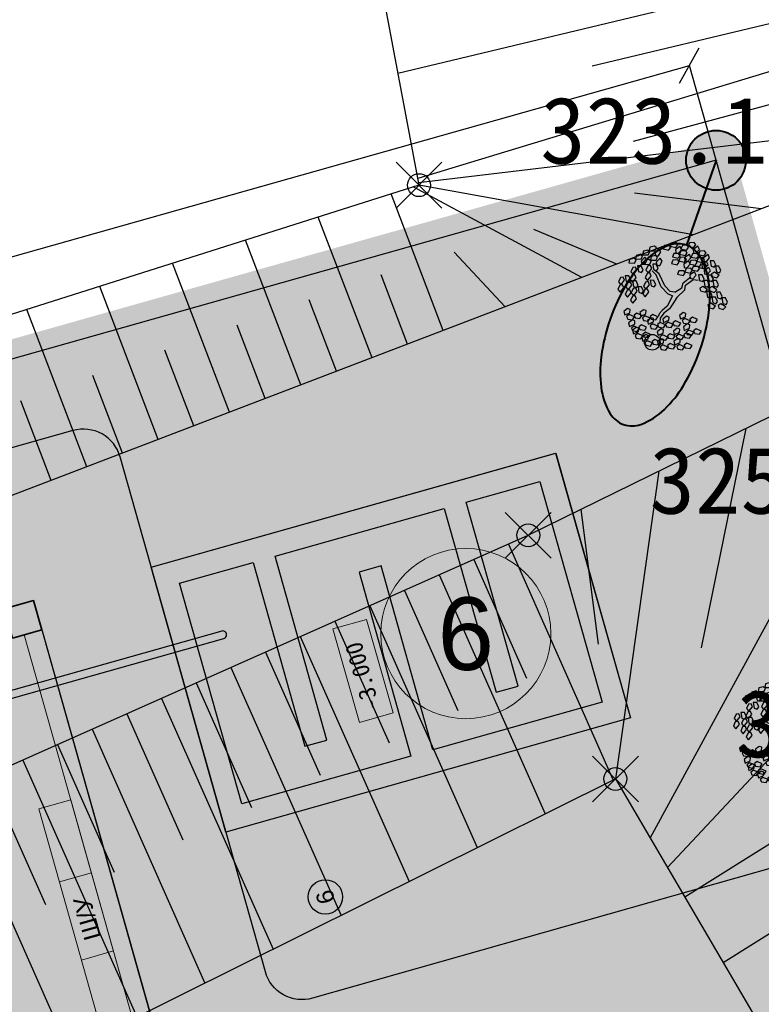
# Model space of a CAD drawing. Header units: metres. Extents: x 703615 to 712205, y 4306166 to 4311183.
# Tile 88 of 256: x 707509 to 707519, y 4306742 to 4306755. Entities that reach past the tile are written whole.
import ezdxf
from ezdxf.enums import TextEntityAlignment as Align

# ---------------------------------------------------------------- set-up
doc = ezdxf.new("R2010")
doc.units = ezdxf.units.M
doc.header["$LTSCALE"] = 0.5
doc.header["$PDMODE"] = 35
doc.header["$PDSIZE"] = 0.3
doc.linetypes.add('JIS_09_08', pattern=[10.75, 8, -0.55, 0.55, -0.55, 0.55, -0.55])
for name, color, linetype in [('(004) Точки рельефа', 7, 'Continuous'), ('(035) Откосы', 7, 'Continuous'), ('e_rev1', 4, 'Continuous'), ('Road lighting', 4, 'Continuous'), ('zelen', 69, 'Continuous'), ('Номер пп.', 250, 'Continuous')]:
    doc.layers.add(name, color=color, linetype=linetype)
for name, color, linetype, lineweight in [('1轮廓实线层', 7, 'Continuous', 18), ('EB0', 7, 'Continuous', 35), ('Граница УЧАСТКА', 7, 'Continuous', 140), ('ПЛАНИРОВКА', 7, 'Continuous', 5), ('尺寸线层', 3, 'Continuous', 18), ('金属管件', 2, 'Continuous', 18)]:
    doc.layers.add(name, color=color, linetype=linetype, lineweight=lineweight)
doc.layers.add('Штрих ГАЗОН', color=7, linetype='Continuous', true_color=0xc8e389)
doc.layers.add('штрих ПРОЕЗДЫ', color=7, linetype='Continuous', true_color=0x415676)
doc.styles.add('ARIAL', font='arial.ttf', dxfattribs={"height": 1.75})
doc.styles.add('D-431', font='txt')
doc.styles.get("Standard").update_dxf_attribs({"font": 'times.ttf'})
doc.styles.add('Юлия', font='arial.ttf')
doc.styles.add('宋体', font='arial.ttf')
doc.linetypes.add('FENCELINE1', pattern='A,6.35,-2.54,[133,ltypeshp.shx,S=2.54,R=0,X=-2.54,Y=0],-2.54,25.4', length=36.83)
doc.dimstyles.new('300', dxfattribs={"dimscale": 0.5, "dimtxt": 1.25, "dimasz": 0.75, "dimexe": 0, "dimexo": 0, "dimgap": 0.5, "dimtad": 1, "dimdec": 1, "dimzin": 0, "dimdsep": 46, "dimtxsty": 'Standard', "dimblk": 'OBLIQUE', "dimcen": 0, "dimclrd": 256, "dimclre": 256, "dimclrt": 256, "dimadec": 1, "dimazin": 0, "dimtfac": 1, "dimtdec": 1, "dimtofl": 0, "dimtmove": 0, "dimatfit": 3, "dimfxl": 3, "dimtfill": 2, "dimtfillclr": 7, "dimtolj": 1, "dimtzin": 0, "dimlwd": 25, "dimlwe": -1, "dimarcsym": 0})

# ---------------------------------------------------------------- blocks, each defined once
blk = doc.blocks.new('z_98')
at = {"color": 92, "linetype": 'Continuous'}
for p, q in [((-219.5, 428.9), (-186.7, 455.8)), ((-157.5, 441.6), (-186.9, 400.7)), ((-186.7, 455.8), (-157.5, 441.6)), ((-0.5, 417), (15.7, 456.2)), ((15.7, 456.2), (48.2, 457.4)), ((48.2, 457.4), (41.5, 407.4)), ((55.8, 418.1), (67.1, 445.4)), ((67.1, 445.4), (91.5, 442.3)), ((91.5, 442.3), (109.1, 403.7)), ((110.1, 404.5), (126.3, 443.6)), ((126.3, 443.6), (158.8, 444.9)), ((158.8, 444.9), (152.1, 394.9)), ((-286.6, 358.5), (-236.6, 364.9)), ((-277.1, 327.5), (-286.6, 358.5)), ((-283.2, 404.3), (-250.4, 431.2)), ((-279.9, 379.9), (-283.2, 404.3)), ((-250.6, 376), (-279.9, 379.9)), ((-221.2, 417), (-250.6, 376)), ((-250.4, 431.2), (-221.2, 417)), ((-236.6, 364.9), (-219.5, 340.9)), ((-222, 353.8), (-189.2, 380.7)), ((-218.7, 329.4), (-222, 353.8)), ((-216.1, 404.5), (-219.5, 428.9)), ((-186.9, 400.7), (-216.1, 404.5)), ((-160, 366.5), (-189.4, 325.5)), ((-189.2, 380.7), (-160, 366.5)), ((-158.3, 378.5), (-125.5, 405.4)), ((-154.9, 354), (-158.3, 378.5)), ((-125.7, 350.2), (-154.9, 354)), ((-96.3, 391.1), (-125.7, 350.2)), ((-125.5, 405.4), (-96.3, 391.1)), ((-94.8, 345.7), (-61.9, 372.6)), ((-32.7, 358.4), (-62.2, 317.4)), ((-61.9, 372.6), (-32.7, 358.4)), ((13.9, 397), (-0.5, 417)), ((41.5, 407.4), (13.9, 397)), ((87.8, 379.2), (55.8, 418.1)), ((63.3, 350.2), (74.5, 377.5)), ((74.5, 377.5), (99, 374.4)), ((109.1, 403.7), (87.8, 379.2)), ((99, 374.4), (116.5, 335.8)), ((124.5, 384.5), (110.1, 404.5)), ((152.1, 394.9), (124.5, 384.5)), ((166.4, 405.6), (177.7, 432.8)), ((198.5, 366.6), (166.4, 405.6)), ((173.9, 337.7), (185.1, 364.9)), ((177.7, 432.8), (202.2, 429.8)), ((183, 389.3), (199.3, 428.5)), ((197.5, 369.3), (183, 389.3)), ((185.1, 364.9), (209.6, 361.9)), ((225.1, 379.7), (197.5, 369.3)), ((219.7, 391.2), (198.5, 366.6)), ((199.3, 428.5), (231.7, 429.7)), ((202.2, 429.8), (219.7, 391.2)), ((209.6, 361.9), (227.1, 323.2)), ((231.7, 429.7), (225.1, 379.7)), ((239.4, 390.4), (250.6, 417.7)), ((271.4, 351.4), (239.4, 390.4)), ((250.6, 417.7), (275.1, 414.6)), ((268.4, 325.2), (284.7, 364.4)), ((292.6, 376), (271.4, 351.4)), ((275.1, 414.6), (292.6, 376)), ((284.7, 364.4), (317.1, 365.6)), ((317.1, 365.6), (310.4, 315.6)), ((324.7, 326.3), (336, 353.6)), ((336, 353.6), (360.5, 350.5)), ((-417.4, 281.5), (-388.4, 296.2)), ((-415.9, 239.1), (-417.4, 281.5)), ((-388.4, 296.2), (-373.6, 248)), ((-339.7, 273.2), (-306.9, 300.1)), ((-336.4, 248.7), (-339.7, 273.2)), ((-277.7, 285.8), (-307.1, 244.9)), ((-306.9, 300.1), (-277.7, 285.8)), ((-235.1, 321.8), (-277.1, 327.5)), ((-276, 297.8), (-243.1, 324.7)), ((-272.6, 273.4), (-276, 297.8)), ((-243.4, 269.5), (-272.6, 273.4)), ((-214, 310.5), (-243.4, 269.5)), ((-243.1, 324.7), (-214, 310.5)), ((-219.5, 340.9), (-235.1, 321.8)), ((-225.4, 308.1), (-175.4, 314.5)), ((-215.9, 277), (-225.4, 308.1)), ((-189.4, 325.5), (-218.7, 329.4)), ((-173.9, 271.4), (-215.9, 277)), ((-175.4, 314.5), (-158.3, 290.5)), ((-158.3, 290.5), (-173.9, 271.4)), ((-161.9, 275.3), (-111.9, 281.7)), ((-152.4, 244.3), (-161.9, 275.3)), ((-158.5, 321.1), (-125.7, 348)), ((-155.2, 296.6), (-158.5, 321.1)), ((-125.9, 292.8), (-155.2, 296.6)), ((-96.5, 333.7), (-125.9, 292.8)), ((-125.7, 348), (-96.5, 333.7)), ((-111.9, 281.7), (-94.8, 257.7)), ((-91.4, 321.3), (-94.8, 345.7)), ((-62.2, 317.4), (-91.4, 321.3)), ((48.9, 283.4), (65.2, 322.6)), ((63.3, 263.4), (48.9, 283.4)), ((95.3, 311.2), (63.3, 350.2)), ((90.9, 273.8), (63.3, 263.4)), ((65.2, 322.6), (97.6, 323.8)), ((97.6, 323.8), (90.9, 273.8)), ((116.5, 335.8), (95.3, 311.2)), ((105.3, 284.5), (116.5, 311.8)), ((137.3, 245.5), (105.3, 284.5)), ((116.5, 311.8), (141, 308.7)), ((136, 238), (152.2, 277.2)), ((158.5, 270.1), (137.3, 245.5)), ((141, 308.7), (158.5, 270.1)), ((152.2, 277.2), (184.7, 278.4)), ((205.9, 298.7), (173.9, 337.7)), ((184.7, 278.4), (178, 228.4)), ((192.3, 239.2), (203.6, 266.4)), ((203.6, 266.4), (228, 263.4)), ((227.1, 323.2), (205.9, 298.7)), ((246.8, 322.5), (258, 349.8)), ((278.8, 283.5), (246.8, 322.5)), ((258, 349.8), (282.5, 346.7)), ((282.8, 305.2), (268.4, 325.2)), ((300.1, 308.1), (278.8, 283.5)), ((282.5, 346.7), (300.1, 308.1)), ((310.4, 315.6), (282.8, 305.2)), ((356.8, 287.4), (324.7, 326.3)), ((332.2, 258.4), (343.4, 285.7)), ((343.4, 285.7), (367.9, 282.6)), ((378, 311.9), (356.8, 287.4)), ((360.5, 350.5), (378, 311.9)), ((367.9, 282.6), (385.4, 244)), ((-436.3, 215.9), (-407.3, 230.5)), ((-434.8, 173.5), (-436.3, 215.9)), ((-394.4, 227), (-415.9, 239.1)), ((-392.5, 182.3), (-413.3, 161.4)), ((-407.3, 230.5), (-392.5, 182.3)), ((-400.4, 143.1), (-375.2, 186.8)), ((-373.6, 248), (-394.4, 227)), ((-375.2, 186.8), (-345.8, 185.9)), ((-345.8, 185.9), (-340, 161.9)), ((-343.1, 227.4), (-293.1, 233.8)), ((-333.6, 196.3), (-343.1, 227.4)), ((-307.1, 244.9), (-336.4, 248.7)), ((-291.6, 190.7), (-333.6, 196.3)), ((-293.1, 233.8), (-276, 209.8)), ((-276, 209.8), (-291.6, 190.7)), ((-254.8, 164.2), (-222, 191.1)), ((-192.8, 176.9), (-222.2, 135.9)), ((-222, 191.1), (-192.8, 176.9)), ((-184.3, 200), (-151.5, 226.9)), ((-181, 175.6), (-184.3, 200)), ((-110.3, 238.6), (-152.4, 244.3)), ((-122.3, 212.7), (-151.8, 171.7)), ((-151.5, 226.9), (-122.3, 212.7)), ((-120.6, 224.7), (-87.8, 251.6)), ((-117.3, 200.2), (-120.6, 224.7)), ((-88.1, 196.4), (-117.3, 200.2)), ((-94.8, 257.7), (-110.3, 238.6)), ((-58.6, 237.3), (-88.1, 196.4)), ((-87.8, 251.6), (-58.6, 237.3)), ((112.7, 216.6), (123.9, 243.9)), ((144.7, 177.6), (112.7, 216.6)), ((123.9, 243.9), (148.4, 240.8)), ((150.4, 218.1), (136, 238)), ((165.9, 202.2), (144.7, 177.6)), ((148.4, 240.8), (165.9, 202.2)), ((178, 228.4), (150.4, 218.1)), ((224.3, 200.2), (192.3, 239.2)), ((199.8, 171.2), (211, 198.5)), ((211, 198.5), (235.5, 195.4)), ((245.6, 224.7), (224.3, 200.2)), ((228, 263.4), (245.6, 224.7)), ((235.5, 195.4), (253, 156.8)), ((256, 180), (272.2, 219.2)), ((270.4, 160.1), (256, 180)), ((272.2, 219.2), (304.7, 220.4)), ((304.7, 220.4), (298, 170.5)), ((312.3, 181.2), (323.6, 208.4)), ((344.3, 142.2), (312.3, 181.2)), ((323.6, 208.4), (348, 205.4)), ((364.2, 219.4), (332.2, 258.4)), ((341.1, 202.6), (357.4, 241.8)), ((355.6, 182.6), (341.1, 202.6)), ((348, 205.4), (365.6, 166.7)), ((383.2, 193), (355.6, 182.6)), ((357.4, 241.8), (389.9, 243)), ((385.4, 244), (364.2, 219.4)), ((389.9, 243), (383.2, 193)), ((397.5, 203.7), (408.7, 231)), ((429.5, 164.8), (397.5, 203.7)), ((408.7, 231), (433.2, 227.9)), ((450.8, 189.3), (429.5, 164.8)), ((433.2, 227.9), (450.8, 189.3)), ((-474, 77.2), (-445, 91.8)), ((-455.1, 142.8), (-426.1, 157.5)), ((-453.5, 100.4), (-455.1, 142.8)), ((-432, 88.3), (-453.5, 100.4)), ((-445, 91.8), (-430.2, 43.6)), ((-413.3, 161.4), (-434.8, 173.5)), ((-411.3, 109.2), (-432, 88.3)), ((-426.1, 157.5), (-411.3, 109.2)), ((-369.9, 131.9), (-400.4, 143.1)), ((-389.3, 89.8), (-360.3, 104.4)), ((-387.7, 47.4), (-389.3, 89.8)), ((-370.4, 155.4), (-341.4, 170.1)), ((-368.8, 113), (-370.4, 155.4)), ((-340, 161.9), (-369.9, 131.9)), ((-347.3, 100.9), (-368.8, 113)), ((-360.3, 104.4), (-345.5, 56.2)), ((-326.6, 121.9), (-347.3, 100.9)), ((-341.4, 170.1), (-326.6, 121.9)), ((-321.9, 93.8), (-271.9, 100.2)), ((-312.4, 62.7), (-321.9, 93.8)), ((-318.5, 139.5), (-285.7, 166.4)), ((-315.2, 115.1), (-318.5, 139.5)), ((-285.9, 111.3), (-315.2, 115.1)), ((-256.5, 152.2), (-285.9, 111.3)), ((-285.7, 166.4), (-256.5, 152.2)), ((-271.9, 100.2), (-254.8, 76.2)), ((-251.5, 139.8), (-254.8, 164.2)), ((-222.2, 135.9), (-251.5, 139.8)), ((-187.8, 154.3), (-137.8, 160.7)), ((-178.3, 123.2), (-187.8, 154.3)), ((-151.8, 171.7), (-181, 175.6)), ((-136.2, 117.6), (-178.3, 123.2)), ((-137.8, 160.7), (-120.6, 136.7)), ((-120.6, 136.7), (-136.2, 117.6)), ((159.5, 101.9), (175.8, 141)), ((174, 81.9), (159.5, 101.9)), ((201.6, 92.3), (174, 81.9)), ((175.8, 141), (208.2, 142.3)), ((231.8, 132.3), (199.8, 171.2)), ((208.2, 142.3), (201.6, 92.3)), ((215.9, 103), (227.1, 130.3)), ((247.9, 64), (215.9, 103)), ((227.1, 130.3), (251.6, 127.2)), ((253, 156.8), (231.8, 132.3)), ((269.1, 88.6), (247.9, 64)), ((251.6, 127.2), (269.1, 88.6)), ((298, 170.5), (270.4, 160.1)), ((319.8, 113.2), (331, 140.5)), ((351.8, 74.3), (319.8, 113.2)), ((331, 140.5), (355.5, 137.4)), ((365.6, 166.7), (344.3, 142.2)), ((373, 98.8), (351.8, 74.3)), ((355.5, 137.4), (373, 98.8)), ((378.4, 59), (394.6, 98.2)), ((394.6, 98.2), (427.1, 99.4)), ((404.9, 135.8), (416.2, 163.1)), ((436.9, 96.8), (404.9, 135.8)), ((416.2, 163.1), (440.7, 160)), ((427.1, 99.4), (420.4, 49.4)), ((458.2, 121.4), (436.9, 96.8)), ((440.7, 160), (458.2, 121.4)), ((-472.4, 34.8), (-474, 77.2)), ((-450.9, 22.6), (-472.4, 34.8)), ((-430.2, 43.6), (-450.9, 22.6)), ((-438, 4.4), (-412.9, 48.1)), ((-407.6, -6.8), (-438, 4.4)), ((-412.9, 48.1), (-383.4, 47.2)), ((-377.6, 23.2), (-407.6, -6.8)), ((-366.3, 35.3), (-387.7, 47.4)), ((-383.4, 47.2), (-377.6, 23.2)), ((-345.5, 56.2), (-366.3, 35.3)), ((-353.3, 17), (-328.2, 60.7)), ((-322.9, 5.8), (-353.3, 17)), ((-328.2, 60.7), (-298.7, 59.8)), ((-292.9, 35.8), (-322.9, 5.8)), ((-270.4, 57.1), (-312.4, 62.7)), ((-298.7, 59.8), (-292.9, 35.8)), ((-254.8, 76.2), (-270.4, 57.1)), ((223.3, 35.1), (234.5, 62.3)), ((255.3, -3.9), (223.3, 35.1)), ((234.5, 62.3), (259, 59.3)), ((276.6, 20.6), (255.3, -3.9)), ((259, 59.3), (276.6, 20.6)), ((288.9, 38.8), (305.2, 78)), ((303.4, 18.9), (288.9, 38.8)), ((331, 29.3), (303.4, 18.9)), ((305.2, 78), (337.6, 79.2)), ((337.6, 79.2), (331, 29.3)), ((345.3, 40), (356.5, 67.2)), ((377.3, 1), (345.3, 40)), ((356.5, 67.2), (381, 64.2)), ((398.5, 25.5), (377.3, 1)), ((392.8, 39), (378.4, 59)), ((381, 64.2), (398.5, 25.5)), ((420.4, 49.4), (392.8, 39)), ((434.7, 60.1), (446, 87.4)), ((466.7, 21.1), (434.7, 60.1)), ((442.2, -7.8), (453.4, 19.5)), ((446, 87.4), (470.4, 84.3)), ((453.4, 19.5), (477.9, 16.4)), ((488, 45.7), (466.7, 21.1)), ((470.4, 84.3), (488, 45.7)), ((477.9, 16.4), (495.4, -22.2)), ((-452.7, -52.7), (-427.5, -32.3)), ((-442.3, -93.9), (-452.7, -52.7)), ((-427.5, -32.3), (-402.9, -76.3)), ((-402.9, -76.3), (-418.7, -101.2)), ((-306.9, -90.5), (-281.6, -70.1)), ((-281.6, -70.1), (-257, -114.1)), ((168.9, -52), (185.2, -12.8)), ((183.4, -71.9), (168.9, -52)), ((211, -61.5), (183.4, -71.9)), ((185.2, -12.8), (217.6, -11.5)), ((217.6, -11.5), (211, -61.5)), ((225.3, -50.8), (236.5, -23.6)), ((257.3, -89.8), (225.3, -50.8)), ((236.5, -23.6), (261, -26.6)), ((278.5, -65.3), (257.3, -89.8)), ((261, -26.6), (278.5, -65.3)), ((277.1, -57), (293.4, -17.8)), ((291.6, -77), (277.1, -57)), ((319.2, -66.6), (291.6, -77)), ((293.4, -17.8), (325.9, -16.6)), ((325.9, -16.6), (319.2, -66.6)), ((333.5, -55.9), (344.7, -28.6)), ((365.5, -94.8), (333.5, -55.9)), ((344.7, -28.6), (369.2, -31.7)), ((352.7, -28), (364, -0.7)), ((384.7, -66.9), (352.7, -28)), ((364, -0.7), (388.4, -3.8)), ((386.8, -70.3), (365.5, -94.8)), ((369.2, -31.7), (386.8, -70.3)), ((406, -42.4), (384.7, -66.9)), ((388.4, -3.8), (406, -42.4)), ((474.2, -46.8), (442.2, -7.8)), ((495.4, -22.2), (474.2, -46.8)), ((-457.4, -120.9), (-432.1, -100.5)), ((-446.9, -162), (-457.4, -120.9)), ((-423.3, -169.3), (-446.9, -162)), ((-418.7, -101.2), (-442.3, -93.9)), ((-432.1, -100.5), (-407.5, -144.5)), ((-407.5, -144.5), (-423.3, -169.3)), ((-406.8, -184.5), (-391.5, -136.4)), ((-391.5, -136.4), (-362.5, -131.1)), ((-351.8, -153.3), (-374.7, -189)), ((-365.6, -181.4), (-340.4, -160.9)), ((-362.5, -131.1), (-351.8, -153.3)), ((-361, -113.2), (-335.7, -92.8)), ((-350.5, -154.3), (-361, -113.2)), ((-326.9, -161.6), (-350.5, -154.3)), ((-340.4, -160.9), (-315.7, -204.9)), ((-335.7, -92.8), (-311.1, -136.8)), ((-311.1, -136.8), (-326.9, -161.6)), ((-311.5, -158.7), (-286.2, -138.3)), ((-301, -199.8), (-311.5, -158.7)), ((-296.4, -131.6), (-306.9, -90.5)), ((-272.8, -139), (-296.4, -131.6)), ((-286.2, -138.3), (-261.6, -182.3)), ((-257, -114.1), (-272.8, -139)), ((-261, -222.3), (-245.6, -174.2)), ((-245.6, -174.2), (-216.6, -168.9)), ((-216.6, -168.9), (-205.9, -191.1)), ((-203.2, -183.9), (-178, -163.5)), ((-198.6, -115.8), (-173.4, -95.3)), ((-188.1, -156.9), (-198.6, -115.8)), ((-164.6, -164.2), (-188.1, -156.9)), ((-178, -163.5), (-153.3, -207.5)), ((-173.4, -95.3), (-148.7, -139.3)), ((-148.7, -139.3), (-164.6, -164.2)), ((232.7, -118.7), (243.9, -91.5)), ((264.7, -157.7), (232.7, -118.7)), ((243.9, -91.5), (268.4, -94.5)), ((286, -133.2), (264.7, -157.7)), ((268.4, -94.5), (286, -133.2)), ((340.9, -123.8), (352.2, -96.5)), ((372.9, -162.8), (340.9, -123.8)), ((352.2, -96.5), (376.6, -99.6)), ((394.2, -138.2), (372.9, -162.8)), ((376.6, -99.6), (394.2, -138.2)), ((-415, -274.7), (-389.8, -254.3)), ((-410.4, -206.6), (-385.2, -186.1)), ((-399.9, -247.7), (-410.4, -206.6)), ((-374.7, -189), (-406.8, -184.5)), ((-376.4, -255), (-399.9, -247.7)), ((-389.8, -254.3), (-365.1, -298.3)), ((-385.2, -186.1), (-360.5, -230.1)), ((-360.5, -230.1), (-376.4, -255)), ((-355.1, -222.5), (-365.6, -181.4)), ((-331.6, -229.8), (-355.1, -222.5)), ((-315.7, -204.9), (-331.6, -229.8)), ((-315.1, -245), (-299.7, -196.9)), ((-282.9, -249.5), (-315.1, -245)), ((-313.9, -274.6), (-288.7, -254.2)), ((-277.4, -207.1), (-301, -199.8)), ((-299.7, -196.9), (-270.7, -191.5)), ((-288.7, -254.2), (-264, -298.2)), ((-260, -213.8), (-282.9, -249.5)), ((-261.6, -182.3), (-277.4, -207.1)), ((-270.7, -191.5), (-260, -213.8)), ((-228.8, -226.8), (-261, -222.3)), ((-259.8, -244.4), (-234.6, -223.9)), ((-249.3, -285.5), (-259.8, -244.4)), ((-234.6, -223.9), (-209.9, -267.9)), ((-205.9, -191.1), (-228.8, -226.8)), ((-192.8, -225), (-203.2, -183.9)), ((-200.9, -249.4), (-175.7, -228.9)), ((-190.5, -290.5), (-200.9, -249.4)), ((-169.2, -232.4), (-192.8, -225)), ((-175.7, -228.9), (-151.1, -272.9)), ((-153.3, -207.5), (-169.2, -232.4)), ((-152.7, -247.5), (-137.4, -199.5)), ((-120.6, -252), (-152.7, -247.5)), ((-137.4, -199.5), (-108.4, -194.1)), ((-97.7, -216.3), (-120.6, -252)), ((-108.4, -194.1), (-97.7, -216.3)), ((-6.9, -283.5), (-0.1, -254.8)), ((-0.1, -254.8), (24.6, -254)), ((24.6, -254), (48, -289.4)), ((-404.5, -315.8), (-415, -274.7)), ((-381, -323.2), (-404.5, -315.8)), ((-365.1, -298.3), (-381, -323.2)), ((-364.5, -338.3), (-349.2, -290.3)), ((-332.3, -342.8), (-364.5, -338.3)), ((-349.2, -290.3), (-320.2, -284.9)), ((-309.4, -307.1), (-332.3, -342.8)), ((-320.2, -284.9), (-309.4, -307.1)), ((-318.6, -342.8), (-293.3, -322.3)), ((-308.1, -383.9), (-318.6, -342.8)), ((-303.5, -315.7), (-313.9, -274.6)), ((-279.9, -323), (-303.5, -315.7)), ((-293.3, -322.3), (-268.7, -366.3)), ((-264, -298.2), (-279.9, -323)), ((-264.4, -312.5), (-239.2, -292.1)), ((-253.9, -353.6), (-264.4, -312.5)), ((-225.8, -292.8), (-249.3, -285.5)), ((-239.2, -292.1), (-214.5, -336.1)), ((-214.5, -336.1), (-230.4, -360.9)), ((-209.9, -267.9), (-225.8, -292.8)), ((-213.9, -376.1), (-198.6, -328)), ((-205.6, -317.6), (-180.3, -297.1)), ((-195.1, -358.7), (-205.6, -317.6)), ((-198.6, -328), (-169.6, -322.7)), ((-166.9, -297.8), (-190.5, -290.5)), ((-158.9, -344.9), (-181.8, -380.6)), ((-180.3, -297.1), (-155.7, -341.1)), ((-155.7, -341.1), (-171.5, -366)), ((-169.6, -322.7), (-158.9, -344.9)), ((-151.1, -272.9), (-166.9, -297.8)), ((-155.1, -381.1), (-139.7, -333.1)), ((-139.7, -333.1), (-110.7, -327.7)), ((-100, -349.9), (-122.9, -385.6)), ((-116.7, -274.4), (-66.5, -269.6)), ((-108.2, -305.7), (-116.7, -274.4)), ((-110.7, -327.7), (-100, -349.9)), ((-66.4, -312.7), (-108.2, -305.7)), ((-93.1, -352.5), (-42.9, -347.7)), ((-66.5, -269.6), (-50.2, -294.1)), ((-50.2, -294.1), (-66.4, -312.7)), ((-56.2, -306.1), (-6, -301.4)), ((-47.7, -337.5), (-56.2, -306.1)), ((-5.9, -344.5), (-47.7, -337.5)), ((-42.9, -347.7), (-26.6, -372.3)), ((30.9, -317), (-6.9, -283.5)), ((-6, -301.4), (10.3, -325.9)), ((10.3, -325.9), (-5.9, -344.5)), ((16.7, -361.6), (23.5, -332.9)), ((23.5, -332.9), (48.1, -332.1)), ((48, -289.4), (30.9, -317)), ((45.7, -302.1), (95.9, -297.3)), ((54.2, -333.4), (45.7, -302.1)), ((48.1, -332.1), (71.5, -367.5)), ((96, -340.4), (54.2, -333.4)), ((95.9, -297.3), (112.2, -321.9)), ((112.2, -321.9), (96, -340.4)), ((106.1, -333.9), (156.4, -329.1)), ((114.6, -365.2), (106.1, -333.9)), ((155.5, -311.2), (162.3, -282.5)), ((193.2, -344.7), (155.5, -311.2)), ((156.4, -329.1), (172.7, -353.6)), ((162.3, -282.5), (186.9, -281.7)), ((186.9, -281.7), (210.3, -317.1)), ((210.3, -317.1), (193.2, -344.7)), ((-284.5, -391.2), (-308.1, -383.9)), ((-268.7, -366.3), (-284.5, -391.2)), ((-268, -406.4), (-252.7, -358.3)), ((-235.9, -410.9), (-268, -406.4)), ((-230.4, -360.9), (-253.9, -353.6)), ((-252.7, -358.3), (-223.7, -352.9)), ((-213, -375.1), (-235.9, -410.9)), ((-223.7, -352.9), (-213, -375.1)), ((-181.8, -380.6), (-213.9, -376.1)), ((-210.8, -408), (-160.6, -403.2)), ((-202.3, -439.3), (-210.8, -408)), ((-160.5, -446.3), (-202.3, -439.3)), ((-171.5, -366), (-195.1, -358.7)), ((-160.6, -403.2), (-144.3, -427.8)), ((-144.3, -427.8), (-160.5, -446.3)), ((-122.9, -385.6), (-155.1, -381.1)), ((-150.3, -439.8), (-100.1, -435)), ((-141.9, -471.1), (-150.3, -439.8)), ((-101, -417.1), (-94.2, -388.4)), ((-63.3, -450.6), (-101, -417.1)), ((-100.1, -435), (-83.8, -459.5)), ((-94.2, -388.4), (-69.6, -387.6)), ((-84.7, -383.8), (-93.1, -352.5)), ((-42.8, -390.9), (-84.7, -383.8)), ((-69.6, -387.6), (-46.2, -423)), ((-46.2, -423), (-63.3, -450.6)), ((-26.6, -372.3), (-42.8, -390.9)), ((-32.7, -384.3), (17.5, -379.5)), ((-24.2, -415.6), (-32.7, -384.3)), ((17.7, -422.6), (-24.2, -415.6)), ((54.4, -395.1), (16.7, -361.6)), ((17.5, -379.5), (33.9, -404)), ((33.9, -404), (17.7, -422.6)), ((71.5, -367.5), (54.4, -395.1)), ((76.3, -387.8), (126.5, -383)), ((84.8, -419.1), (76.3, -387.8)), ((126.6, -426.2), (84.8, -419.1)), ((156.5, -372.2), (114.6, -365.2)), ((126.5, -383), (142.8, -407.6)), ((142.8, -407.6), (126.6, -426.2)), ((136.8, -419.6), (187, -414.8)), ((145.3, -450.9), (136.8, -419.6)), ((172.7, -353.6), (156.5, -372.2)), ((186.1, -396.9), (192.9, -368.2)), ((223.8, -430.4), (186.1, -396.9)), ((187, -414.8), (203.3, -439.3)), ((203.3, -439.3), (187.1, -457.9)), ((192.9, -368.2), (217.5, -367.4)), ((217.5, -367.4), (240.9, -402.8)), ((240.9, -402.8), (223.8, -430.4)), ((-100, -478.1), (-141.9, -471.1)), ((-83.8, -459.5), (-100, -478.1)), ((187.1, -457.9), (145.3, -450.9))]:
    blk.add_line(p, q, dxfattribs=at)
at = {"color": 33, "linetype": 'Continuous'}
for p, q in [((-221.2, 63), (-265.9, 93.3)), ((-221.2, 90.7), (-263.6, 116)), ((-103.5, 75.6), (-221.2, 90.7)), ((77.7, 70.6), (101.2, 126)), ((101.2, 126), (122.4, 158.8)), ((105.9, 58), (127.1, 118.5)), ((122.4, 158.8), (145.9, 174)), ((127.1, 118.5), (162.4, 161.3)), ((162.4, 161.3), (202.4, 174)), ((-105.9, 42.8), (-221.2, 63)), ((-42.3, 10.1), (-105.9, 42.8)), ((-25.9, 32.8), (-103.5, 75.6)), ((-25.9, -27.8), (-42.3, 10.1)), ((0, 0), (-25.9, 32.8)), ((0, 0), (77.7, 70.6)), ((23.5, -32.8), (68.3, 17.6)), ((68.3, 17.6), (105.9, 58)), ((-25.9, -27.8), (-47, -98.4)), ((23.5, -32.8), (-21.2, -121.1)), ((-87.1, -123.6), (-120, -204.3)), ((-61.2, -138.7), (-91.8, -216.8)), ((-47, -98.4), (-87.1, -123.6)), ((-21.2, -121.1), (-61.2, -138.7)), ((-91.8, -216.8), (-73, -257.2))]:
    blk.add_line(p, q, dxfattribs=at)
blk = doc.blocks.new('ferferfeffff')
at = {"lineweight": 30}
for points in [[(3.6, 5.5), (3.6, 0), (0, 0), (0, 5.5)], [(2.8, 2.6), (2.8, 2.9), (0.3, 2.9), (0.3, 5.2), (3.3, 5.2), (3.3, 4.2), (0.8, 4.2), (0.8, 3.9), (3.3, 3.9), (3.3, 1.6), (0.8, 1.6), (0.8, 1.3), (3.3, 1.3), (3.3, 0.3), (0.3, 0.3), (0.3, 2.6)]]:
    blk.add_lwpolyline(points, close=True, dxfattribs=at)
at = {"layer": '金属管件'}
blk.add_lwpolyline([(0.906, 3.43), (2.179, 3.43), (2.179, 2.972), (0.906, 2.972)], close=True, dxfattribs=at)
at = {"layer": '尺寸线层', "color": 240, "lineweight": 30, "true_color": 0xed1f24, "insert": (1.474, 3.228), "char_height": 0.225, "attachment_point": 5, "style": '宋体'}
blk.add_mtext('{\\f宋体|b0|i0|c134|p2;\\C0;-3.000}', dxfattribs=at)
blk = doc.blocks.new('rdfdghjjhg')
at = {"layer": '1轮廓实线层'}
for p, q in [((6, 7.84), (6, 0)), ((1.303, 0.674), (1.303, 0.24)), ((2.365, 0.674), (2.365, 0.24)), ((0.4, 0.24), (5.6, 0.24)), ((0, 0), (5.6, 0)), ((6, 0), (0, 0))]:
    blk.add_line(p, q, dxfattribs=at)
blk.add_lwpolyline([(3.358, 0.24), (0.4, 0.24), (0.4, 0.674), (3.358, 0.674)], close=True, dxfattribs=at)
at = {"layer": 'EB0'}
blk.add_lwpolyline([(5.6, 0.4), (5.6, 0), (6, 0), (6, 0.4), (5.6, 0.4)], dxfattribs=at)
at = {"layer": '金属管件', "color": 143, "lineweight": 30, "true_color": 0x7aafdf}
blk.add_lwpolyline([(4.846, 1.631), (4.846, -2.261, 1.001106), (4.946, -2.261), (4.946, 1.631)], format="xyb", dxfattribs=at)
at = {"layer": '尺寸线层', "color": 240, "lineweight": 30, "true_color": 0xed1f24, "insert": (1.806, 0.453), "char_height": 0.225, "attachment_point": 5, "style": '宋体'}
blk.add_mtext('Ш/У', dxfattribs=at)
blk = doc.blocks.new('нум1')
at = {"layer": 'Номер пп.', "ltscale": 100, "true_color": 0xffffff}
h = blk.add_hatch(color=7, dxfattribs=at)
edge = h.paths.add_edge_path()
edge.add_arc((0, 0), 3.515, 0, 360)
at = {"layer": 'Номер пп.', "color": 18, "lineweight": 15, "true_color": 0x000000}
blk.add_circle((0, 0), 3.515, dxfattribs=at)
at = {"layer": 'Номер пп.', "color": 0, "ltscale": 100, "style": 'Юлия'}
blk.add_attdef('ЦИФРА', text='', height=4, dxfattribs=at).set_placement((0, 0), align=Align.MIDDLE_CENTER)
blk = doc.blocks.new('_Oblique')
at = {"color": 0, "linetype": 'ByBlock', "lineweight": -2}
blk.add_line((-0.5, -0.5), (0.5, 0.5), dxfattribs=at)
blk = doc.blocks.new('*D195')
at = {"lineweight": 25, "transparency": 16777216}
blk.add_line((707495.481, 4306748.224), (707517.617, 4306754.471), dxfattribs=at)
at = {"transparency": 16777216}
for p, q in [((707517.966, 4306753.232), (707517.617, 4306754.471)), ((707495.83, 4306746.985), (707495.481, 4306748.224))]:
    blk.add_line(p, q, dxfattribs=at)
at = {"layer": 'Defpoints', "color": 0, "lineweight": 40, "transparency": 16777216}
for p in [(707517.617, 4306754.471), (707517.966, 4306753.232), (707495.83, 4306746.985)]:
    blk.add_point(p, dxfattribs=at)
at = {"lineweight": 25, "transparency": 16777216}
for p, xscale, yscale, zscale, rotation in [((707517.617, 4306754.471), 0.3750000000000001, 0.3750000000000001, 0.3750000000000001, 15.7600439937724), ((707495.481, 4306748.224), 0.375, 0.375, 0.375, 195.7600439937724)]:
    blk.add_blockref('_Oblique', p, dxfattribs=dict(at, xscale=xscale, yscale=yscale, zscale=zscale, rotation=rotation))
at = {"lineweight": 30, "transparency": 16777216, "insert": (707506.394, 4306751.895), "char_height": 0.625, "attachment_point": 5, "rotation": 15.76, "bg_fill": 1, "box_fill_scale": 1.1, "bg_fill_color": 7, "bg_fill_true_color": 16777215, "bg_fill_transparency": 0}
blk.add_mtext('\\A1;23.0', dxfattribs=at)
blk = doc.blocks.new('осв')
at = {"lineweight": 90}
h = blk.add_hatch(color=5, dxfattribs=at)
h.set_gradient(color2=(0, 0, 0), one_color=1)
h.paths.add_polyline_path([(0.129, 0.369, -1), (-0.129, -0.369, -1)])
at = {"color": 5, "lineweight": 40}
blk.add_line((0, 0), (0.389, 1.109), dxfattribs=at)
blk.add_circle((0, 0), 0.391, dxfattribs=at)
at = {"layer": 'e_rev1', "color": 5}
blk.add_circle((0.837, 2.38), 0.102, dxfattribs=at)
at = {"layer": 'Road lighting', "color": 5, "lineweight": 40}
blk.add_lwpolyline([(1.388, 2.077, 0.051099), (1.506, 2.568, 0.064948), (1.507, 2.967, 0.104203), (1.387, 3.315, 0.174706), (1.213, 3.456, 0.174706), (0.989, 3.454, 0.104203), (0.678, 3.258, 0.064948), (0.43, 2.946, 0.051099), (0.214, 2.489, 0.051099), (0.096, 1.997, 0.064948), (0.095, 1.598, 0.104203), (0.216, 1.25, 0.174706), (0.389, 1.109, 0.174706), (0.613, 1.111, 0.104203), (0.925, 1.307, 0.064948), (1.173, 1.619, 0.051099)], format="xyb", close=True, dxfattribs=at)

msp = doc.modelspace()

# ---------------------------------------------------------------- hatches: boundary and pattern name
at = {"lineweight": 30, "transparency": 33554610}
h = msp.add_hatch(color=1, dxfattribs=at)
h.dxf.hatch_style = 1
h.paths.add_polyline_path([(707510.574, 4306747.907), (707515.867, 4306749.401), (707516.845, 4306745.936), (707511.552, 4306744.443)])
h = msp.add_hatch(color=1, dxfattribs=at)
h.dxf.hatch_style = 1
h.paths.add_polyline_path([(707509.033, 4306747.477), (707510.663, 4306741.703), (707503.117, 4306739.573), (707501.488, 4306745.348)])
at = {"layer": 'Штрих ГАЗОН', "lineweight": 0, "transparency": 33554610}
h = msp.add_hatch(color=64, dxfattribs=at)
h.dxf.hatch_style = 1
edge = h.paths.add_edge_path()
edge.add_line((707504.205, 4306735.719), (707504.069, 4306736.2))
edge.add_arc((707504.55, 4306736.336), 0.5, 105.76, 195.76, ccw=False)
edge.add_line((707504.415, 4306736.817), (707521.257, 4306741.571))
edge.add_line((707521.257, 4306741.571), (707528.015, 4306717.623))
edge.add_line((707528.015, 4306717.623), (707505.88, 4306711.376))
edge.add_line((707505.88, 4306711.376), (707495.83, 4306746.985))
edge.add_line((707495.83, 4306746.985), (707517.966, 4306753.232))
edge.add_line((707517.966, 4306753.232), (707520.442, 4306744.458))
edge.add_line((707520.442, 4306744.458), (707512.685, 4306742.269))
edge.add_arc((707512.549, 4306742.75), 0.5, 195.76, 285.76, ccw=False)
edge.add_line((707512.068, 4306742.614), (707511.552, 4306744.443))
edge.add_line((707511.552, 4306744.443), (707516.845, 4306745.936))
edge.add_line((707516.845, 4306745.936), (707515.867, 4306749.401))
edge.add_line((707515.867, 4306749.401), (707510.574, 4306747.907))
edge.add_line((707510.574, 4306747.907), (707510.167, 4306749.351))
edge.add_arc((707509.685, 4306749.215), 0.5, 15.76, 105.76)
edge.add_line((707509.55, 4306749.696), (707498.54, 4306746.589))
edge.add_arc((707498.675, 4306746.108), 0.5, 105.76, 195.76)
edge.add_line((707498.194, 4306745.972), (707506.75, 4306715.65))
edge.add_arc((707507.231, 4306715.785), 0.5, 195.76, 285.76)
edge.add_line((707507.367, 4306715.304), (707511.99, 4306716.611))
edge.add_line((707511.99, 4306716.611), (707518.339, 4306718.413))
edge.add_line((707518.339, 4306718.413), (707517.006, 4306723.128))
edge.add_line((707517.006, 4306723.128), (707510.656, 4306721.325))
edge.add_line((707510.656, 4306721.325), (707511.31, 4306719.016))
edge.add_line((707511.31, 4306719.016), (707509.578, 4306718.527))
edge.add_arc((707509.442, 4306719.008), 0.5, 195.76, 285.76, ccw=False)
edge.add_line((707508.961, 4306718.872), (707507.627, 4306723.593))
edge.add_line((707507.627, 4306723.593), (707516.908, 4306726.212))
edge.add_line((707516.908, 4306726.212), (707513.486, 4306738.338))
edge.add_line((707513.486, 4306738.338), (707504.205, 4306735.719))
h.paths.add_polyline_path([(707519.639, 4306721.164), (707518.932, 4306723.666), (707521.435, 4306724.372), (707522.141, 4306721.87)], flags=16)
at = {"layer": 'штрих ПРОЕЗДЫ', "lineweight": 0, "ltscale": 100, "true_color": 0x5b78a4, "transparency": 33554559}
h = msp.add_hatch(color=155, dxfattribs=at)
h.dxf.hatch_style = 1
h.paths.add_polyline_path([(707503.117, 4306739.573), (707501.488, 4306745.348), (707509.033, 4306747.477), (707510.663, 4306741.703)], flags=16)
edge = h.paths.add_edge_path()
edge.add_line((707521.257, 4306741.571), (707520.439, 4306744.469))
edge.add_line((707520.439, 4306744.469), (707520.439, 4306744.469))
edge.add_line((707520.439, 4306744.469), (707512.685, 4306742.269))
edge.add_arc((707512.549, 4306742.75), 0.5, 195.76, 285.76, ccw=False)
edge.add_line((707512.068, 4306742.614), (707510.167, 4306749.351))
edge.add_arc((707509.686, 4306749.215), 0.5, 15.76, 105.76)
edge.add_line((707509.55, 4306749.696), (707498.54, 4306746.589))
edge.add_arc((707498.676, 4306746.108), 0.5, 105.76, 195.76)
edge.add_line((707498.194, 4306745.972), (707500.096, 4306739.235))
edge.add_line((707500.096, 4306739.235), (707506.75, 4306715.649))
edge.add_arc((707507.232, 4306715.785), 0.5, 195.7987, 285.7987)
edge.add_line((707507.368, 4306715.304), (707511.99, 4306716.611))
edge.add_line((707511.99, 4306716.611), (707511.31, 4306719.016))
edge.add_line((707511.31, 4306719.016), (707509.579, 4306718.527))
edge.add_arc((707509.443, 4306719.008), 0.5, 195.7987, 285.8303, ccw=False)
edge.add_line((707508.962, 4306718.872), (707507.627, 4306723.593))
edge.add_line((707507.627, 4306723.593), (707504.205, 4306735.719))
edge.add_line((707504.205, 4306735.719), (707504.205, 4306735.719))
edge.add_line((707504.205, 4306735.719), (707504.069, 4306736.2))
edge.add_arc((707504.551, 4306736.336), 0.5, 105.76, 195.7602, ccw=False)
edge.add_line((707504.415, 4306736.817), (707521.257, 4306741.571))

# ---------------------------------------------------------------- linework, layer by layer
at = {"layer": '(035) Откосы'}
for p, q in [((707518.678, 4306755.536, 325.137), (707513.803, 4306754.369, 325.137)), ((707518.794, 4306755.05, 325.137), (707516.345, 4306754.464, 325.137)), ((707514.396, 4306751.006, 325.137), (707513.714, 4306752.792, 325.137)), ((707513.464, 4306750.649, 325.137), (707512.76, 4306752.489, 325.137)), ((707512.531, 4306750.293, 325.137), (707511.807, 4306752.187, 325.137)), ((707511.598, 4306749.936, 325.137), (707510.853, 4306751.885, 325.137)), ((707513.93, 4306750.828, 325.137), (707513.583, 4306751.734, 325.137)), ((707510.665, 4306749.579, 325.137), (707509.9, 4306751.582, 325.137)), ((707512.997, 4306750.471, 325.137), (707512.64, 4306751.405, 325.137)), ((707509.733, 4306749.223, 325.137), (707508.946, 4306751.28, 325.137)), ((707512.065, 4306750.114, 325.137), (707511.697, 4306751.075, 325.137)), ((707511.132, 4306749.758, 325.137), (707510.754, 4306750.746, 325.137)), ((707510.199, 4306749.401, 325.137), (707509.811, 4306750.416, 325.137)), ((707509.266, 4306749.044, 325.137), (707508.868, 4306750.087, 325.137)), ((707515.249, 4306748.211, 325.211), (707516.621, 4306745.124, 325.211)), ((707514.795, 4306748.009, 325.211), (707515.485, 4306746.456, 325.211)), ((707514.341, 4306747.807, 325.211), (707515.73, 4306744.681, 325.211)), ((707513.887, 4306747.605, 325.211), (707514.586, 4306746.033, 325.211)), ((707513.433, 4306747.404, 325.211), (707514.84, 4306744.239, 325.211)), ((707512.979, 4306747.202, 325.211), (707513.687, 4306745.609, 325.211)), ((707512.525, 4306747, 325.211), (707513.949, 4306743.796, 325.211)), ((707512.071, 4306746.798, 325.211), (707512.787, 4306745.186, 325.211)), ((707511.617, 4306746.596, 325.211), (707513.058, 4306743.353, 325.211)), ((707511.163, 4306746.394, 325.211), (707511.888, 4306744.763, 325.211)), ((707510.709, 4306746.192, 325.211), (707512.168, 4306742.91, 325.211)), ((707510.254, 4306745.991, 325.211), (707510.988, 4306744.34, 325.211)), ((707509.8, 4306745.789, 325.211), (707511.277, 4306742.467, 325.211)), ((707509.346, 4306745.587, 325.211), (707510.089, 4306743.916, 325.211)), ((707508.892, 4306745.385, 325.211), (707510.386, 4306742.024, 325.211)), ((707520.423, 4306745.388, 325.211), (707517.556, 4306743.592, 325.211)), ((707508.438, 4306745.183, 325.211), (707509.19, 4306743.493, 325.211)), ((707507.984, 4306744.981, 325.211), (707509.496, 4306741.582, 325.211)), ((707520.951, 4306744.546, 325.211), (707518.058, 4306742.734, 325.211))]:
    msp.add_line(p, q, dxfattribs=at)
at = {"layer": '(035) Откосы', "flags": 128}
for points, elevation in [([(707469.677, 4306772.32), (707489.742, 4306778.211), (707510.588, 4306784.2), (707516.418, 4306764.975), (707519.312, 4306752.885), (707485.302, 4306739.882), (707459.691, 4306731.313), (707455.931, 4306730.446), (707452.552, 4306730.13)], 325.137), ([(707476.026, 4306741.092), (707458.367, 4306736.182), (707454.919, 4306740.379), (707452.341, 4306745.739), (707448.062, 4306757.244), (707449.358, 4306761.255), (707471.586, 4306768.327), (707492.288, 4306774.896), (707507.806, 4306778.066), (707511.963, 4306764.109), (707514.078, 4306752.907), (707501.228, 4306748.833), (707476.026, 4306741.092)], 323.11), ([(707518.933, 4306754.471), (707514.062, 4306752.995)], 325.137), ([(707519.032, 4306754.056), (707516.883, 4306753.477)], 325.137), ([(707519.155, 4306753.544), (707514.072, 4306752.939)], 325.137), ([(707516.208, 4306751.699), (707514.003, 4306752.883)], 325.137), ([(707517.671, 4306752.258), (707514.078, 4306752.907)], 325.137), ([(707518.556, 4306752.596), (707516.9, 4306752.804)], 325.137), ([(707516.667, 4306751.874), (707515.581, 4306752.328)], 325.137), ([(707515.204, 4306751.315), (707514.537, 4306752.032)], 325.137), ([(707485.736, 4306735.09), (707515.508, 4306748.326), (707518.925, 4306750.003), (707520.402, 4306745.421), (707522.222, 4306742.515), (707525.482, 4306730.478), (707529.415, 4306710.448)], 325.211), ([(707518.356, 4306749.724), (707517.771, 4306746.853)], 325.211), ([(707517.217, 4306749.165), (707516.649, 4306745.138)], 325.211), ([(707516.195, 4306748.663), (707516.422, 4306746.901)], 325.211), ([(707519.39, 4306748.562), (707517.102, 4306744.367)], 325.211), ([(707519.962, 4306746.787), (707517.329, 4306743.978)], 325.211), ([(707487.99, 4306730.889), (707516.649, 4306745.138), (707519.488, 4306740.293), (707523.308, 4306724.919), (707525.471, 4306712.489)], 323.303)]:
    msp.add_lwpolyline(points, dxfattribs=dict(at, elevation=elevation))
at = {"color": 1, "linetype": 'FENCELINE1', "lineweight": 30, "ltscale": 0.08, "elevation": 2.203}
msp.add_lwpolyline([(707520.442, 4306744.458), (707517.966, 4306753.232), (707495.83, 4306746.985), (707505.88, 4306711.376), (707528.016, 4306717.623), (707521.257, 4306741.571)], dxfattribs=at)
at = {"lineweight": 30, "elevation": 2.203}
msp.add_lwpolyline([(707504.205, 4306735.719), (707504.069, 4306736.2, -0.414214), (707504.415, 4306736.817), (707521.257, 4306741.571), (707521.651, 4306741.682, -0.423574), (707525.378, 4306739.517), (707523.206, 4306748.269, -0.404508), (707521.114, 4306744.66), (707520.439, 4306744.469), (707512.685, 4306742.269, -0.414214), (707512.068, 4306742.614), (707510.167, 4306749.351, 0.414214), (707509.55, 4306749.696), (707498.54, 4306746.589, 0.414214), (707498.194, 4306745.972), (707506.75, 4306715.65, 0.414214), (707507.367, 4306715.304), (707511.99, 4306716.611)], format="xyb", dxfattribs=at)
for points in [[(707510.574, 4306747.907), (707515.867, 4306749.401), (707516.845, 4306745.936), (707511.552, 4306744.443)], [(707509.033, 4306747.477), (707510.663, 4306741.703), (707503.117, 4306739.573), (707501.488, 4306745.348)]]:
    msp.add_lwpolyline(points, close=True, dxfattribs=at)
at = {"color": 0, "linetype": 'ByBlock', "lineweight": -2, "transparency": 16777216}
for p in [(707514.078, 4306752.907, 323.171), (707515.508, 4306748.326, 325.109), (707516.649, 4306745.138, 325.28)]:
    msp.add_point(p, dxfattribs=at)
at = {"layer": 'Граница УЧАСТКА', "linetype": 'JIS_09_08', "lineweight": 30, "ltscale": 1.5, "const_width": 0.5, "elevation": -321.744}
msp.add_lwpolyline([(707528.016, 4306717.623), (707517.966, 4306753.232), (707495.83, 4306746.985), (707505.88, 4306711.376)], close=True, dxfattribs=at)
at = {"layer": '尺寸线层', "color": 240, "lineweight": 30, "true_color": 0xed1f24}
msp.add_circle((707512.853, 4306743.594, 2.203), 0.226, dxfattribs=at)

# ---------------------------------------------------------------- block references
at = {"color": 0, "linetype": 'ByBlock', "lineweight": 50, "rotation": 180.0548670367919}
msp.add_blockref('осв', (707517.966, 4306753.232, 2.203), dxfattribs=at)
at = {"lineweight": 30, "rotation": 105.7600439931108}
for name, p in [('ferferfeffff', (707516.845, 4306745.936, 2.203)), ('rdfdghjjhg', (707510.664, 4306741.698, 2.203))]:
    msp.add_blockref(name, p, dxfattribs=at)
at = {"color": 18, "ltscale": 0.5, "true_color": 0x000000}
ref = msp.add_blockref('нум1', (707514.691, 4306747.039, 327.119), dxfattribs=dict(at, xscale=0.316722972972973, yscale=0.316722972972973, zscale=0.316722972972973))
ref.add_attrib('ЦИФРА', '6', dxfattribs={"layer": 'ПЛАНИРОВКА', "color": 18, "ltscale": 100, "true_color": 0x000000, "height": 0.95, "style": 'ARIAL'}).set_placement((707514.691, 4306747.039, 327.119), align=Align.MIDDLE_CENTER)
at = {"layer": 'zelen', "xscale": -0.001463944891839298, "yscale": 0.001463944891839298, "zscale": 0.001463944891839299, "rotation": 105.7600439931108}
for p in [(707517.397, 4306751.459, 327.312), (707518.91, 4306745.746, 327.312)]:
    msp.add_blockref('z_98', p, dxfattribs=at)

# ---------------------------------------------------------------- texts
at = {"layer": '(004) Точки рельефа', "style": 'D-431'}
for s, p in [('323.17', (707515.665, 4306753.187, 323.171)), ('325.11', (707517.095, 4306748.608, 325.109)), ('325.28', (707518.236, 4306745.422, 325.28))]:
    msp.add_text(s, height=0.875, dxfattribs=at).set_placement(p)
at = {"layer": '尺寸线层', "color": 240, "lineweight": 30, "true_color": 0xed1f24, "insert": (707512.853, 4306743.593, 2.203), "char_height": 0.225, "attachment_point": 5, "rotation": 105.76, "style": '宋体'}
msp.add_mtext('6', dxfattribs=at)

# ---------------------------------------------------------------- dimensions: what is measured, and where the dimension line sits
at = {"color": 4, "lineweight": 30}
dim = msp.add_aligned_dim(p1=(707495.83, 4306746.985, 2.203), p2=(707517.966, 4306753.232, 2.203), distance=1.287, dimstyle='300', dxfattribs=at)
dim.commit()
dim.dimension.update_dxf_attribs({"geometry": '*D195', "text_midpoint": (707506.394, 4306751.895, 2.203)})

doc.saveas('drawing.dxf')
